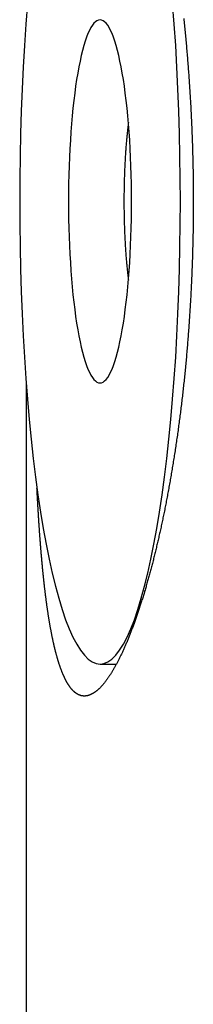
# Model space of a CAD drawing. Extents: x 637 to 3230, y 885 to 2745.
# Tile 40 of 151: x 2025 to 2030, y 1633 to 1664. Entities that reach past the tile are written whole.
import ezdxf

# ---------------------------------------------------------------- set-up
doc = ezdxf.new("R2010")
doc.units = 0
doc.layers.add('KF_GRAVIS_15_LEFT', color=7, linetype='CONTINUOUS')

# ---------------------------------------------------------------- blocks, each defined once
blk = doc.blocks.new('*U13')
at = {"layer": 'KF_GRAVIS_15_LEFT'}
for p, q in [((-191.5946, -600.6962), (-191.5946, -656)), ((-189.2791, -609.5), (-188.7867, -609.5))]:
    blk.add_line(p, q, dxfattribs=at)
for points in [[(-186.657, -589.267, 0), (-186.652, -589.32, 0), (-186.646, -589.373, 0), (-186.641, -589.425, 0), (-186.635, -589.478, 0), (-186.63, -589.531, 0), (-186.624, -589.584, 0), (-186.619, -589.637, 0), (-186.614, -589.69, 0), (-186.609, -589.743, 0), (-186.604, -589.796, 0), (-186.598, -589.849, 0), (-186.593, -589.902, 0), (-186.588, -589.955, 0), (-186.584, -590.009, 0), (-186.579, -590.062, 0), (-186.574, -590.116, 0), (-186.569, -590.169, 0), (-186.564, -590.223, 0), (-186.56, -590.276, 0), (-186.555, -590.33, 0), (-186.55, -590.384, 0), (-186.546, -590.437, 0), (-186.542, -590.491, 0), (-186.537, -590.545, 0), (-186.533, -590.599, 0), (-186.528, -590.653, 0), (-186.524, -590.707, 0), (-186.52, -590.761, 0), (-186.516, -590.815, 0), (-186.512, -590.869, 0), (-186.508, -590.923, 0), (-186.504, -590.977, 0), (-186.5, -591.031, 0), (-186.496, -591.086, 0), (-186.492, -591.14, 0), (-186.488, -591.194, 0), (-186.485, -591.248, 0), (-186.481, -591.303, 0), (-186.477, -591.357, 0), (-186.474, -591.411, 0), (-186.47, -591.466, 0), (-186.467, -591.52, 0), (-186.463, -591.574, 0), (-186.46, -591.629, 0), (-186.457, -591.683, 0), (-186.454, -591.737, 0), (-186.45, -591.792, 0), (-186.447, -591.846, 0), (-186.444, -591.901, 0), (-186.441, -591.955, 0), (-186.438, -592.01, 0), (-186.435, -592.064, 0), (-186.432, -592.119, 0), (-186.43, -592.173, 0), (-186.427, -592.228, 0), (-186.424, -592.282, 0), (-186.421, -592.337, 0), (-186.419, -592.391, 0), (-186.416, -592.446, 0), (-186.414, -592.5, 0), (-186.411, -592.554, 0), (-186.409, -592.609, 0), (-186.407, -592.663, 0), (-186.404, -592.718, 0), (-186.402, -592.772, 0), (-186.4, -592.827, 0), (-186.398, -592.881, 0), (-186.396, -592.935, 0), (-186.394, -592.99, 0), (-186.392, -593.044, 0), (-186.39, -593.098, 0), (-186.388, -593.153, 0), (-186.386, -593.207, 0), (-186.384, -593.261, 0), (-186.383, -593.315, 0), (-186.381, -593.369, 0), (-186.379, -593.424, 0), (-186.378, -593.478, 0), (-186.376, -593.532, 0), (-186.375, -593.586, 0), (-186.373, -593.64, 0), (-186.372, -593.694, 0), (-186.371, -593.748, 0), (-186.37, -593.802, 0), (-186.368, -593.855, 0), (-186.367, -593.909, 0), (-186.366, -593.963, 0), (-186.365, -594.017, 0), (-186.364, -594.071, 0), (-186.363, -594.124, 0), (-186.362, -594.178, 0), (-186.362, -594.231, 0), (-186.361, -594.285, 0), (-186.36, -594.338, 0), (-186.36, -594.392, 0), (-186.359, -594.445, 0), (-186.358, -594.498, 0), (-186.358, -594.551, 0), (-186.358, -594.605, 0), (-186.357, -594.658, 0), (-186.357, -594.711, 0), (-186.357, -594.764, 0), (-186.356, -594.817, 0), (-186.356, -594.869, 0), (-186.356, -594.922, 0), (-186.356, -594.975, 0), (-186.356, -595.027, 0), (-186.356, -595.08, 0), (-186.356, -595.133, 0), (-186.356, -595.186, 0), (-186.357, -595.239, 0), (-186.357, -595.292, 0), (-186.357, -595.345, 0), (-186.358, -595.398, 0), (-186.358, -595.451, 0), (-186.358, -595.504, 0), (-186.359, -595.558, 0), (-186.36, -595.611, 0), (-186.36, -595.664, 0), (-186.361, -595.718, 0), (-186.362, -595.771, 0), (-186.363, -595.825, 0), (-186.363, -595.878, 0), (-186.364, -595.932, 0), (-186.365, -595.986, 0), (-186.366, -596.04, 0), (-186.367, -596.093, 0), (-186.368, -596.147, 0), (-186.37, -596.201, 0), (-186.371, -596.255, 0), (-186.372, -596.309, 0), (-186.373, -596.363, 0), (-186.375, -596.417, 0), (-186.376, -596.471, 0), (-186.378, -596.525, 0), (-186.379, -596.58, 0), (-186.381, -596.634, 0), (-186.383, -596.688, 0), (-186.384, -596.742, 0), (-186.386, -596.796, 0), (-186.388, -596.851, 0), (-186.39, -596.905, 0), (-186.392, -596.959, 0), (-186.394, -597.014, 0), (-186.396, -597.068, 0), (-186.398, -597.123, 0), (-186.4, -597.177, 0), (-186.402, -597.232, 0), (-186.404, -597.286, 0), (-186.407, -597.34, 0), (-186.409, -597.395, 0), (-186.411, -597.449, 0), (-186.414, -597.504, 0), (-186.416, -597.558, 0), (-186.419, -597.613, 0), (-186.422, -597.668, 0), (-186.424, -597.722, 0), (-186.427, -597.777, 0), (-186.43, -597.831, 0), (-186.433, -597.886, 0), (-186.435, -597.94, 0), (-186.438, -597.995, 0), (-186.441, -598.049, 0), (-186.444, -598.104, 0), (-186.447, -598.158, 0), (-186.451, -598.213, 0), (-186.454, -598.267, 0), (-186.457, -598.322, 0), (-186.46, -598.376, 0), (-186.464, -598.431, 0), (-186.467, -598.485, 0), (-186.471, -598.54, 0), (-186.474, -598.594, 0), (-186.478, -598.649, 0), (-186.481, -598.703, 0), (-186.485, -598.757, 0), (-186.489, -598.812, 0), (-186.492, -598.866, 0), (-186.496, -598.92, 0), (-186.5, -598.974, 0), (-186.504, -599.029, 0), (-186.508, -599.083, 0), (-186.512, -599.137, 0), (-186.516, -599.191, 0), (-186.52, -599.245, 0), (-186.525, -599.299, 0), (-186.529, -599.353, 0), (-186.533, -599.407, 0), (-186.538, -599.461, 0), (-186.542, -599.515, 0), (-186.546, -599.569, 0), (-186.551, -599.623, 0), (-186.556, -599.676, 0), (-186.56, -599.73, 0), (-186.565, -599.784, 0), (-186.57, -599.837, 0), (-186.574, -599.891, 0), (-186.579, -599.945, 0), (-186.584, -599.998, 0), (-186.589, -600.051, 0), (-186.594, -600.105, 0), (-186.599, -600.158, 0), (-186.604, -600.211, 0), (-186.609, -600.264, 0), (-186.615, -600.317, 0), (-186.62, -600.371, 0), (-186.625, -600.424, 0), (-186.63, -600.476, 0), (-186.636, -600.529, 0), (-186.641, -600.582, 0), (-186.647, -600.635, 0), (-186.652, -600.687, 0), (-186.658, -600.74, 0), (-186.664, -600.792, 0), (-186.669, -600.845, 0), (-186.675, -600.897, 0), (-186.681, -600.949, 0), (-186.687, -601.002, 0), (-186.693, -601.054, 0), (-186.699, -601.106, 0), (-186.705, -601.158, 0), (-186.711, -601.209, 0), (-186.717, -601.261, 0), (-186.723, -601.313, 0), (-186.73, -601.364, 0), (-186.736, -601.416, 0), (-186.742, -601.467, 0), (-186.748, -601.519, 0), (-186.755, -601.57, 0), (-186.761, -601.621, 0), (-186.768, -601.672, 0), (-186.774, -601.723, 0), (-186.781, -601.774, 0), (-186.788, -601.825, 0), (-186.794, -601.875, 0), (-186.801, -601.926, 0), (-186.808, -601.976, 0), (-186.815, -602.027, 0), (-186.821, -602.077, 0), (-186.828, -602.127, 0), (-186.835, -602.177, 0), (-186.842, -602.227, 0), (-186.849, -602.277, 0), (-186.856, -602.327, 0), (-186.863, -602.377, 0), (-186.87, -602.426, 0), (-186.878, -602.476, 0), (-186.885, -602.525, 0), (-186.892, -602.574, 0), (-186.899, -602.623, 0), (-186.907, -602.672, 0), (-186.914, -602.721, 0), (-186.922, -602.77, 0), (-186.929, -602.819, 0), (-186.936, -602.867, 0), (-186.944, -602.916, 0), (-186.952, -602.964, 0), (-186.959, -603.012, 0), (-186.967, -603.06, 0), (-186.974, -603.108, 0), (-186.982, -603.156, 0), (-186.99, -603.204, 0), (-186.998, -603.252, 0), (-187.005, -603.299, 0), (-187.013, -603.346, 0), (-187.021, -603.394, 0), (-187.029, -603.441, 0), (-187.037, -603.488, 0), (-187.045, -603.535, 0), (-187.053, -603.581, 0), (-187.061, -603.628, 0), (-187.069, -603.674, 0), (-187.077, -603.721, 0), (-187.085, -603.767, 0), (-187.093, -603.813, 0), (-187.101, -603.859, 0), (-187.11, -603.904, 0), (-187.118, -603.95, 0), (-187.126, -603.996, 0), (-187.134, -604.041, 0), (-187.143, -604.086, 0), (-187.151, -604.131, 0), (-187.16, -604.176, 0), (-187.168, -604.221, 0), (-187.176, -604.265, 0), (-187.185, -604.31, 0), (-187.193, -604.354, 0), (-187.202, -604.398, 0), (-187.21, -604.443, 0), (-187.219, -604.486, 0), (-187.227, -604.53, 0), (-187.236, -604.574, 0), (-187.245, -604.617, 0), (-187.253, -604.66, 0), (-187.262, -604.704, 0), (-187.271, -604.746, 0), (-187.279, -604.789, 0), (-187.288, -604.832, 0), (-187.297, -604.874, 0), (-187.306, -604.917, 0), (-187.315, -604.959, 0), (-187.323, -605.001, 0), (-187.332, -605.043, 0), (-187.341, -605.084, 0), (-187.35, -605.126, 0), (-187.359, -605.167, 0), (-187.368, -605.208, 0), (-187.377, -605.249, 0), (-187.386, -605.29, 0), (-187.395, -605.331, 0), (-187.404, -605.371, 0), (-187.413, -605.412, 0), (-187.422, -605.452, 0), (-187.431, -605.492, 0), (-187.44, -605.532, 0), (-187.449, -605.571, 0), (-187.458, -605.611, 0), (-187.467, -605.65, 0), (-187.476, -605.689, 0), (-187.486, -605.728, 0), (-187.495, -605.767, 0), (-187.504, -605.806, 0), (-187.513, -605.845, 0), (-187.523, -605.884, 0), (-187.532, -605.923, 0), (-187.542, -605.961, 0), (-187.551, -606, 0), (-187.56, -606.038, 0), (-187.57, -606.077, 0), (-187.579, -606.115, 0), (-187.589, -606.153, 0), (-187.599, -606.191, 0), (-187.608, -606.229, 0), (-187.618, -606.267, 0), (-187.628, -606.305, 0), (-187.637, -606.343, 0), (-187.647, -606.38, 0), (-187.657, -606.418, 0), (-187.667, -606.455, 0), (-187.677, -606.493, 0), (-187.687, -606.53, 0), (-187.696, -606.567, 0), (-187.706, -606.604, 0), (-187.716, -606.641, 0), (-187.726, -606.677, 0), (-187.736, -606.714, 0), (-187.746, -606.751, 0), (-187.757, -606.787, 0), (-187.767, -606.823, 0), (-187.777, -606.859, 0), (-187.787, -606.895, 0), (-187.797, -606.931, 0), (-187.807, -606.967, 0), (-187.818, -607.003, 0), (-187.828, -607.038, 0), (-187.838, -607.074, 0), (-187.848, -607.109, 0), (-187.859, -607.144, 0), (-187.869, -607.179, 0), (-187.88, -607.214, 0), (-187.89, -607.249, 0), (-187.9, -607.284, 0), (-187.911, -607.318, 0), (-187.921, -607.353, 0), (-187.932, -607.387, 0), (-187.942, -607.421, 0), (-187.953, -607.455, 0), (-187.964, -607.489, 0), (-187.974, -607.522, 0), (-187.985, -607.556, 0), (-187.995, -607.589, 0), (-188.006, -607.622, 0), (-188.017, -607.656, 0), (-188.027, -607.688, 0), (-188.038, -607.721, 0), (-188.049, -607.754, 0), (-188.06, -607.786, 0), (-188.07, -607.819, 0), (-188.081, -607.851, 0), (-188.092, -607.883, 0), (-188.103, -607.914, 0), (-188.114, -607.946, 0), (-188.124, -607.978, 0), (-188.135, -608.009, 0), (-188.146, -608.04, 0), (-188.157, -608.071, 0), (-188.168, -608.102, 0), (-188.179, -608.133, 0), (-188.19, -608.163, 0), (-188.201, -608.194, 0), (-188.212, -608.224, 0), (-188.223, -608.254, 0), (-188.234, -608.284, 0), (-188.245, -608.313, 0), (-188.256, -608.343, 0), (-188.267, -608.372, 0), (-188.278, -608.401, 0), (-188.289, -608.43, 0), (-188.3, -608.459, 0), (-188.311, -608.488, 0), (-188.322, -608.516, 0), (-188.333, -608.545, 0), (-188.344, -608.573, 0), (-188.355, -608.601, 0), (-188.366, -608.628, 0), (-188.377, -608.656, 0), (-188.388, -608.683, 0), (-188.4, -608.711, 0), (-188.411, -608.738, 0), (-188.422, -608.764, 0), (-188.433, -608.791, 0), (-188.444, -608.818, 0), (-188.455, -608.844, 0), (-188.466, -608.87, 0), (-188.477, -608.896, 0), (-188.489, -608.922, 0), (-188.5, -608.947, 0), (-188.511, -608.972, 0), (-188.522, -608.998, 0), (-188.533, -609.022, 0), (-188.544, -609.047, 0), (-188.556, -609.072, 0), (-188.567, -609.096, 0), (-188.578, -609.12, 0), (-188.589, -609.144, 0), (-188.6, -609.168, 0), (-188.611, -609.192, 0), (-188.623, -609.215, 0), (-188.634, -609.238, 0), (-188.645, -609.261, 0), (-188.656, -609.284, 0), (-188.667, -609.306, 0), (-188.678, -609.329, 0), (-188.69, -609.351, 0), (-188.701, -609.373, 0), (-188.712, -609.395, 0), (-188.723, -609.416, 0), (-188.734, -609.438, 0), (-188.745, -609.459, 0), (-188.756, -609.48, 0), (-188.767, -609.5, 0), (-188.779, -609.521, 0), (-188.79, -609.541, 0), (-188.801, -609.561, 0), (-188.812, -609.581, 0), (-188.823, -609.601, 0), (-188.834, -609.621, 0), (-188.845, -609.64, 0), (-188.856, -609.659, 0), (-188.867, -609.678, 0), (-188.878, -609.696, 0), (-188.889, -609.715, 0), (-188.9, -609.733, 0), (-188.911, -609.751, 0), (-188.922, -609.769, 0), (-188.933, -609.787, 0), (-188.944, -609.804, 0), (-188.955, -609.821, 0), (-188.966, -609.838, 0), (-188.977, -609.855, 0), (-188.988, -609.872, 0), (-188.999, -609.888, 0), (-189.01, -609.904, 0), (-189.021, -609.92, 0), (-189.032, -609.936, 0), (-189.043, -609.951, 0), (-189.054, -609.967, 0), (-189.065, -609.982, 0), (-189.075, -609.997, 0), (-189.086, -610.011, 0), (-189.097, -610.026, 0), (-189.108, -610.04, 0), (-189.119, -610.054, 0), (-189.129, -610.068, 0), (-189.14, -610.081, 0), (-189.151, -610.095, 0), (-189.162, -610.108, 0), (-189.172, -610.121, 0), (-189.183, -610.133, 0), (-189.194, -610.146, 0), (-189.204, -610.158, 0), (-189.215, -610.17, 0), (-189.226, -610.182, 0), (-189.236, -610.194, 0), (-189.247, -610.205, 0), (-189.257, -610.216, 0), (-189.268, -610.227, 0), (-189.278, -610.238, 0), (-189.289, -610.248, 0), (-189.299, -610.259, 0), (-189.31, -610.269, 0), (-189.32, -610.278, 0), (-189.33, -610.288, 0), (-189.341, -610.297, 0), (-189.351, -610.307, 0), (-189.361, -610.316, 0), (-189.372, -610.324, 0), (-189.382, -610.333, 0), (-189.392, -610.341, 0), (-189.403, -610.349, 0), (-189.413, -610.357, 0), (-189.423, -610.365, 0), (-189.433, -610.372, 0), (-189.443, -610.38, 0), (-189.453, -610.387, 0), (-189.463, -610.393, 0), (-189.473, -610.4, 0), (-189.484, -610.406, 0), (-189.494, -610.413, 0), (-189.504, -610.419, 0), (-189.513, -610.424, 0), (-189.523, -610.43, 0), (-189.533, -610.435, 0), (-189.543, -610.44, 0), (-189.553, -610.445, 0), (-189.563, -610.45, 0), (-189.573, -610.454, 0), (-189.582, -610.459, 0), (-189.592, -610.463, 0), (-189.602, -610.466, 0), (-189.612, -610.47, 0), (-189.621, -610.474, 0), (-189.631, -610.477, 0), (-189.64, -610.48, 0), (-189.65, -610.483, 0), (-189.66, -610.485, 0), (-189.669, -610.488, 0), (-189.678, -610.49, 0), (-189.688, -610.492, 0), (-189.697, -610.493, 0), (-189.707, -610.495, 0), (-189.716, -610.496, 0), (-189.725, -610.497, 0), (-189.735, -610.498, 0), (-189.744, -610.499, 0), (-189.753, -610.5, 0), (-189.762, -610.5, 0), (-189.772, -610.5, 0)], [(-191.555, -588.8, 0), (-191.605, -589.451, 0), (-191.65, -590.115, 0), (-191.689, -590.791, 0), (-191.722, -591.477, 0), (-191.749, -592.171, 0), (-191.77, -592.872, 0), (-191.785, -593.579, 0), (-191.794, -594.289, 0), (-191.797, -595, 0), (-191.794, -595.711, 0), (-191.785, -596.421, 0), (-191.77, -597.128, 0), (-191.749, -597.829, 0), (-191.722, -598.523, 0), (-191.689, -599.209, 0), (-191.65, -599.885, 0), (-191.605, -600.549, 0), (-191.555, -601.2, 0), (-191.5, -601.835, 0), (-191.439, -602.454, 0), (-191.373, -603.056, 0), (-191.301, -603.638, 0), (-191.225, -604.199, 0), (-191.145, -604.738, 0), (-191.06, -605.253, 0), (-190.97, -605.744, 0), (-190.876, -606.209, 0), (-190.779, -606.647, 0), (-190.678, -607.056, 0), (-190.574, -607.437, 0), (-190.466, -607.788, 0), (-190.356, -608.108, 0), (-190.243, -608.396, 0), (-190.127, -608.652, 0), (-190.01, -608.876, 0), (-189.891, -609.065, 0), (-189.77, -609.221, 0), (-189.649, -609.343, 0), (-189.526, -609.43, 0), (-189.403, -609.483, 0), (-189.279, -609.5, 0), (-189.156, -609.483, 0), (-189.032, -609.43, 0), (-188.91, -609.343, 0), (-188.788, -609.221, 0), (-188.667, -609.065, 0), (-188.548, -608.876, 0), (-188.431, -608.652, 0), (-188.316, -608.396, 0), (-188.203, -608.108, 0), (-188.092, -607.788, 0), (-187.985, -607.437, 0), (-187.88, -607.056, 0), (-187.779, -606.647, 0), (-187.682, -606.209, 0), (-187.588, -605.744, 0), (-187.499, -605.253, 0), (-187.413, -604.738, 0), (-187.333, -604.199, 0), (-187.257, -603.638, 0), (-187.186, -603.056, 0), (-187.119, -602.454, 0), (-187.059, -601.835, 0), (-187.003, -601.2, 0), (-186.953, -600.549, 0), (-186.908, -599.885, 0), (-186.87, -599.209, 0), (-186.837, -598.523, 0), (-186.81, -597.829, 0), (-186.788, -597.128, 0), (-186.773, -596.421, 0), (-186.764, -595.711, 0), (-186.761, -595, 0), (-186.764, -594.289, 0), (-186.773, -593.579, 0), (-186.788, -592.872, 0), (-186.81, -592.171, 0), (-186.837, -591.477, 0), (-186.87, -590.791, 0), (-186.908, -590.115, 0), (-186.953, -589.451, 0), (-187.003, -588.8, 0)], [(-189.279, -589.312, 0), (-189.328, -589.319, 0), (-189.376, -589.339, 0), (-189.424, -589.374, 0), (-189.472, -589.421, 0), (-189.519, -589.482, 0), (-189.566, -589.557, 0), (-189.612, -589.644, 0), (-189.657, -589.745, 0), (-189.701, -589.858, 0), (-189.745, -589.984, 0), (-189.787, -590.121, 0), (-189.828, -590.271, 0), (-189.867, -590.431, 0), (-189.906, -590.603, 0), (-189.942, -590.785, 0), (-189.978, -590.978, 0), (-190.011, -591.18, 0), (-190.043, -591.392, 0), (-190.072, -591.612, 0), (-190.1, -591.84, 0), (-190.126, -592.076, 0), (-190.15, -592.319, 0), (-190.172, -592.568, 0), (-190.192, -592.823, 0), (-190.209, -593.084, 0), (-190.224, -593.349, 0), (-190.237, -593.618, 0), (-190.248, -593.89, 0), (-190.256, -594.165, 0), (-190.262, -594.442, 0), (-190.266, -594.721, 0), (-190.267, -595, 0), (-190.266, -595.279, 0), (-190.262, -595.558, 0), (-190.256, -595.835, 0), (-190.248, -596.11, 0), (-190.237, -596.382, 0), (-190.224, -596.651, 0), (-190.209, -596.916, 0), (-190.192, -597.177, 0), (-190.172, -597.432, 0), (-190.15, -597.681, 0), (-190.126, -597.924, 0), (-190.1, -598.16, 0), (-190.072, -598.388, 0), (-190.043, -598.608, 0), (-190.011, -598.82, 0), (-189.978, -599.022, 0), (-189.942, -599.215, 0), (-189.906, -599.397, 0), (-189.867, -599.569, 0), (-189.828, -599.729, 0), (-189.787, -599.879, 0), (-189.745, -600.016, 0), (-189.701, -600.142, 0), (-189.657, -600.255, 0), (-189.612, -600.355, 0), (-189.566, -600.443, 0), (-189.519, -600.518, 0), (-189.472, -600.579, 0), (-189.424, -600.626, 0), (-189.376, -600.661, 0), (-189.328, -600.681, 0), (-189.279, -600.688, 0), (-189.231, -600.681, 0), (-189.182, -600.661, 0), (-189.134, -600.626, 0), (-189.086, -600.579, 0), (-189.039, -600.518, 0), (-188.992, -600.443, 0), (-188.946, -600.355, 0), (-188.901, -600.255, 0), (-188.857, -600.142, 0), (-188.813, -600.016, 0), (-188.771, -599.879, 0), (-188.73, -599.729, 0), (-188.691, -599.569, 0), (-188.653, -599.397, 0), (-188.616, -599.215, 0), (-188.581, -599.022, 0), (-188.547, -598.82, 0), (-188.516, -598.608, 0), (-188.486, -598.388, 0), (-188.458, -598.16, 0), (-188.432, -597.924, 0), (-188.408, -597.681, 0), (-188.386, -597.432, 0), (-188.367, -597.177, 0), (-188.349, -596.916, 0), (-188.334, -596.651, 0), (-188.321, -596.382, 0), (-188.31, -596.11, 0), (-188.302, -595.835, 0), (-188.296, -595.558, 0), (-188.293, -595.279, 0), (-188.291, -595, 0), (-188.293, -594.721, 0), (-188.296, -594.442, 0), (-188.302, -594.165, 0), (-188.31, -593.89, 0), (-188.321, -593.618, 0), (-188.334, -593.349, 0), (-188.349, -593.084, 0), (-188.367, -592.823, 0), (-188.386, -592.568, 0), (-188.408, -592.319, 0), (-188.432, -592.076, 0), (-188.458, -591.84, 0), (-188.486, -591.612, 0), (-188.516, -591.392, 0), (-188.547, -591.18, 0), (-188.581, -590.978, 0), (-188.616, -590.785, 0), (-188.653, -590.603, 0), (-188.691, -590.431, 0), (-188.73, -590.271, 0), (-188.771, -590.121, 0), (-188.813, -589.984, 0), (-188.857, -589.858, 0), (-188.901, -589.745, 0), (-188.946, -589.644, 0), (-188.992, -589.557, 0), (-189.039, -589.482, 0), (-189.086, -589.421, 0), (-189.134, -589.374, 0), (-189.182, -589.339, 0), (-189.231, -589.319, 0), (-189.279, -589.312, 0)], [(-188.389, -592.531, 0), (-188.393, -592.564, 0), (-188.398, -592.598, 0), (-188.402, -592.632, 0), (-188.406, -592.666, 0), (-188.41, -592.7, 0), (-188.414, -592.735, 0), (-188.417, -592.77, 0), (-188.421, -592.805, 0), (-188.425, -592.84, 0), (-188.429, -592.876, 0), (-188.432, -592.911, 0), (-188.436, -592.947, 0), (-188.439, -592.983, 0), (-188.443, -593.019, 0), (-188.446, -593.056, 0), (-188.449, -593.093, 0), (-188.453, -593.129, 0), (-188.456, -593.166, 0), (-188.459, -593.204, 0), (-188.462, -593.241, 0), (-188.465, -593.278, 0), (-188.468, -593.316, 0), (-188.471, -593.354, 0), (-188.473, -593.392, 0), (-188.476, -593.43, 0), (-188.479, -593.469, 0), (-188.481, -593.507, 0), (-188.484, -593.546, 0), (-188.486, -593.584, 0), (-188.489, -593.623, 0), (-188.491, -593.662, 0), (-188.493, -593.701, 0), (-188.495, -593.741, 0), (-188.498, -593.78, 0), (-188.5, -593.82, 0), (-188.502, -593.859, 0), (-188.504, -593.899, 0), (-188.505, -593.939, 0), (-188.507, -593.979, 0), (-188.509, -594.019, 0), (-188.511, -594.059, 0), (-188.512, -594.099, 0), (-188.514, -594.14, 0), (-188.515, -594.18, 0), (-188.516, -594.221, 0), (-188.518, -594.261, 0), (-188.519, -594.302, 0), (-188.52, -594.343, 0), (-188.521, -594.383, 0), (-188.522, -594.424, 0), (-188.523, -594.465, 0), (-188.524, -594.506, 0), (-188.525, -594.547, 0), (-188.526, -594.588, 0), (-188.526, -594.629, 0), (-188.527, -594.67, 0), (-188.527, -594.711, 0), (-188.528, -594.753, 0), (-188.528, -594.794, 0), (-188.529, -594.835, 0), (-188.529, -594.876, 0), (-188.529, -594.917, 0), (-188.529, -594.959, 0), (-188.529, -595, 0), (-188.529, -595.041, 0), (-188.529, -595.083, 0), (-188.529, -595.124, 0), (-188.529, -595.165, 0), (-188.528, -595.206, 0), (-188.528, -595.247, 0), (-188.527, -595.289, 0), (-188.527, -595.33, 0), (-188.526, -595.371, 0), (-188.526, -595.412, 0), (-188.525, -595.453, 0), (-188.524, -595.494, 0), (-188.523, -595.535, 0), (-188.522, -595.576, 0), (-188.521, -595.617, 0), (-188.52, -595.657, 0), (-188.519, -595.698, 0), (-188.518, -595.739, 0), (-188.516, -595.779, 0), (-188.515, -595.82, 0), (-188.514, -595.86, 0), (-188.512, -595.901, 0), (-188.511, -595.941, 0), (-188.509, -595.981, 0), (-188.507, -596.021, 0), (-188.505, -596.061, 0), (-188.504, -596.101, 0), (-188.502, -596.141, 0), (-188.5, -596.18, 0), (-188.498, -596.22, 0), (-188.495, -596.259, 0), (-188.493, -596.299, 0), (-188.491, -596.338, 0), (-188.489, -596.377, 0), (-188.486, -596.416, 0), (-188.484, -596.454, 0), (-188.481, -596.493, 0), (-188.479, -596.531, 0), (-188.476, -596.57, 0), (-188.473, -596.608, 0), (-188.471, -596.646, 0), (-188.468, -596.684, 0), (-188.465, -596.722, 0), (-188.462, -596.759, 0), (-188.459, -596.796, 0), (-188.456, -596.834, 0), (-188.453, -596.871, 0), (-188.449, -596.907, 0), (-188.446, -596.944, 0), (-188.443, -596.981, 0), (-188.439, -597.017, 0), (-188.436, -597.053, 0), (-188.432, -597.089, 0), (-188.429, -597.124, 0), (-188.425, -597.16, 0), (-188.421, -597.195, 0), (-188.417, -597.23, 0), (-188.414, -597.265, 0), (-188.41, -597.3, 0), (-188.406, -597.334, 0), (-188.402, -597.368, 0), (-188.398, -597.402, 0), (-188.393, -597.436, 0), (-188.389, -597.469, 0)], [(-189.772, -610.5, 0), (-189.778, -610.5, 0), (-189.784, -610.5, 0), (-189.79, -610.5, 0), (-189.796, -610.499, 0), (-189.802, -610.499, 0), (-189.809, -610.498, 0), (-189.815, -610.498, 0), (-189.821, -610.497, 0), (-189.827, -610.496, 0), (-189.833, -610.495, 0), (-189.839, -610.494, 0), (-189.845, -610.493, 0), (-189.851, -610.492, 0), (-189.857, -610.491, 0), (-189.864, -610.489, 0), (-189.87, -610.488, 0), (-189.876, -610.486, 0), (-189.882, -610.485, 0), (-189.888, -610.483, 0), (-189.894, -610.481, 0), (-189.9, -610.479, 0), (-189.906, -610.477, 0), (-189.912, -610.475, 0), (-189.918, -610.473, 0), (-189.924, -610.47, 0), (-189.93, -610.468, 0), (-189.936, -610.465, 0), (-189.942, -610.463, 0), (-189.948, -610.46, 0), (-189.954, -610.457, 0), (-189.96, -610.454, 0), (-189.966, -610.451, 0), (-189.972, -610.448, 0), (-189.978, -610.445, 0), (-189.984, -610.442, 0), (-189.99, -610.438, 0), (-189.995, -610.435, 0), (-190.001, -610.431, 0), (-190.007, -610.428, 0), (-190.013, -610.424, 0), (-190.019, -610.42, 0), (-190.025, -610.416, 0), (-190.031, -610.412, 0), (-190.037, -610.408, 0), (-190.042, -610.404, 0), (-190.048, -610.399, 0), (-190.054, -610.395, 0), (-190.06, -610.39, 0), (-190.066, -610.385, 0), (-190.071, -610.381, 0), (-190.077, -610.376, 0), (-190.083, -610.371, 0), (-190.089, -610.366, 0), (-190.094, -610.361, 0), (-190.1, -610.355, 0), (-190.106, -610.35, 0), (-190.112, -610.345, 0), (-190.117, -610.339, 0), (-190.123, -610.333, 0), (-190.129, -610.328, 0), (-190.134, -610.322, 0), (-190.14, -610.316, 0), (-190.146, -610.31, 0), (-190.151, -610.304, 0), (-190.157, -610.297, 0), (-190.162, -610.291, 0), (-190.168, -610.285, 0), (-190.174, -610.278, 0), (-190.179, -610.272, 0), (-190.185, -610.265, 0), (-190.19, -610.258, 0), (-190.196, -610.251, 0), (-190.201, -610.244, 0), (-190.207, -610.237, 0), (-190.212, -610.23, 0), (-190.218, -610.222, 0), (-190.223, -610.215, 0), (-190.229, -610.207, 0), (-190.234, -610.2, 0), (-190.24, -610.192, 0), (-190.245, -610.184, 0), (-190.251, -610.176, 0), (-190.256, -610.168, 0), (-190.261, -610.16, 0), (-190.267, -610.152, 0), (-190.272, -610.143, 0), (-190.277, -610.135, 0), (-190.283, -610.126, 0), (-190.288, -610.118, 0), (-190.293, -610.109, 0), (-190.299, -610.1, 0), (-190.304, -610.091, 0), (-190.309, -610.082, 0), (-190.315, -610.073, 0), (-190.32, -610.064, 0), (-190.325, -610.054, 0), (-190.33, -610.045, 0), (-190.335, -610.035, 0), (-190.341, -610.026, 0), (-190.346, -610.016, 0), (-190.351, -610.006, 0), (-190.356, -609.996, 0), (-190.361, -609.986, 0), (-190.366, -609.976, 0), (-190.372, -609.966, 0), (-190.377, -609.955, 0), (-190.382, -609.945, 0), (-190.387, -609.934, 0), (-190.392, -609.924, 0), (-190.397, -609.913, 0), (-190.402, -609.902, 0), (-190.407, -609.891, 0), (-190.412, -609.88, 0), (-190.417, -609.869, 0), (-190.422, -609.858, 0), (-190.427, -609.847, 0), (-190.432, -609.835, 0), (-190.437, -609.824, 0), (-190.442, -609.812, 0), (-190.447, -609.8, 0), (-190.452, -609.788, 0), (-190.457, -609.777, 0), (-190.461, -609.765, 0), (-190.466, -609.753, 0), (-190.471, -609.74, 0), (-190.476, -609.728, 0), (-190.481, -609.716, 0), (-190.486, -609.703, 0), (-190.49, -609.691, 0), (-190.495, -609.678, 0), (-190.5, -609.665, 0), (-190.505, -609.652, 0), (-190.509, -609.639, 0), (-190.514, -609.626, 0), (-190.519, -609.613, 0), (-190.524, -609.6, 0), (-190.528, -609.587, 0), (-190.533, -609.573, 0), (-190.538, -609.56, 0), (-190.542, -609.546, 0), (-190.547, -609.532, 0), (-190.551, -609.519, 0), (-190.556, -609.505, 0), (-190.561, -609.491, 0), (-190.565, -609.477, 0), (-190.57, -609.463, 0), (-190.574, -609.448, 0), (-190.579, -609.434, 0), (-190.583, -609.419, 0), (-190.588, -609.405, 0), (-190.592, -609.39, 0), (-190.597, -609.376, 0), (-190.601, -609.361, 0), (-190.606, -609.346, 0), (-190.61, -609.331, 0), (-190.614, -609.316, 0), (-190.619, -609.3, 0), (-190.623, -609.285, 0), (-190.627, -609.27, 0), (-190.632, -609.254, 0), (-190.636, -609.239, 0), (-190.64, -609.223, 0), (-190.645, -609.207, 0), (-190.649, -609.192, 0), (-190.653, -609.176, 0), (-190.657, -609.16, 0), (-190.662, -609.143, 0), (-190.666, -609.127, 0), (-190.67, -609.111, 0), (-190.674, -609.095, 0), (-190.679, -609.078, 0), (-190.683, -609.062, 0), (-190.687, -609.045, 0), (-190.691, -609.028, 0), (-190.695, -609.011, 0), (-190.699, -608.994, 0), (-190.703, -608.977, 0), (-190.707, -608.96, 0), (-190.711, -608.943, 0), (-190.715, -608.926, 0), (-190.719, -608.908, 0), (-190.723, -608.891, 0), (-190.727, -608.873, 0), (-190.731, -608.856, 0), (-190.735, -608.838, 0), (-190.739, -608.82, 0), (-190.743, -608.802, 0), (-190.747, -608.784, 0), (-190.751, -608.766, 0), (-190.755, -608.748, 0), (-190.759, -608.73, 0), (-190.763, -608.712, 0), (-190.767, -608.693, 0), (-190.77, -608.675, 0), (-190.774, -608.656, 0), (-190.778, -608.638, 0), (-190.782, -608.619, 0), (-190.786, -608.6, 0), (-190.789, -608.581, 0), (-190.793, -608.562, 0), (-190.797, -608.543, 0), (-190.801, -608.524, 0), (-190.804, -608.505, 0), (-190.808, -608.486, 0), (-190.812, -608.466, 0), (-190.815, -608.447, 0), (-190.819, -608.427, 0), (-190.823, -608.408, 0), (-190.826, -608.388, 0), (-190.83, -608.368, 0), (-190.833, -608.348, 0), (-190.837, -608.328, 0), (-190.841, -608.308, 0), (-190.844, -608.288, 0), (-190.848, -608.268, 0), (-190.851, -608.248, 0), (-190.855, -608.228, 0), (-190.858, -608.207, 0), (-190.862, -608.187, 0), (-190.865, -608.166, 0), (-190.868, -608.145, 0), (-190.872, -608.125, 0), (-190.875, -608.104, 0), (-190.879, -608.083, 0), (-190.882, -608.062, 0), (-190.885, -608.041, 0), (-190.889, -608.02, 0), (-190.892, -607.999, 0), (-190.896, -607.978, 0), (-190.899, -607.956, 0), (-190.902, -607.935, 0), (-190.905, -607.914, 0), (-190.909, -607.892, 0), (-190.912, -607.87, 0), (-190.915, -607.849, 0), (-190.918, -607.827, 0), (-190.922, -607.805, 0), (-190.925, -607.783, 0), (-190.928, -607.761, 0), (-190.931, -607.739, 0), (-190.934, -607.717, 0), (-190.937, -607.695, 0), (-190.941, -607.673, 0), (-190.944, -607.651, 0), (-190.947, -607.628, 0), (-190.95, -607.606, 0), (-190.953, -607.583, 0), (-190.956, -607.561, 0), (-190.959, -607.538, 0), (-190.962, -607.515, 0), (-190.965, -607.492, 0), (-190.968, -607.47, 0), (-190.971, -607.447, 0), (-190.974, -607.424, 0), (-190.977, -607.401, 0), (-190.98, -607.378, 0), (-190.983, -607.354, 0), (-190.986, -607.331, 0), (-190.989, -607.308, 0), (-190.991, -607.284, 0), (-190.994, -607.261, 0), (-190.997, -607.238, 0), (-191, -607.214, 0), (-191.003, -607.19, 0), (-191.006, -607.167, 0), (-191.008, -607.143, 0), (-191.011, -607.119, 0), (-191.014, -607.095, 0), (-191.017, -607.071, 0), (-191.02, -607.047, 0), (-191.022, -607.023, 0), (-191.025, -606.999, 0), (-191.028, -606.975, 0), (-191.03, -606.951, 0), (-191.033, -606.927, 0), (-191.036, -606.902, 0), (-191.038, -606.878, 0), (-191.041, -606.854, 0), (-191.044, -606.829, 0), (-191.046, -606.804, 0), (-191.049, -606.78, 0), (-191.051, -606.755, 0), (-191.054, -606.731, 0), (-191.057, -606.706, 0), (-191.059, -606.681, 0), (-191.062, -606.656, 0), (-191.064, -606.631, 0), (-191.067, -606.606, 0), (-191.069, -606.581, 0), (-191.072, -606.556, 0), (-191.074, -606.531, 0), (-191.077, -606.506, 0), (-191.079, -606.481, 0), (-191.081, -606.455, 0), (-191.084, -606.43, 0), (-191.086, -606.405, 0), (-191.089, -606.379, 0), (-191.091, -606.354, 0), (-191.093, -606.328, 0), (-191.096, -606.303, 0), (-191.098, -606.277, 0), (-191.1, -606.252, 0), (-191.103, -606.226, 0), (-191.105, -606.2, 0), (-191.107, -606.175, 0), (-191.11, -606.149, 0), (-191.112, -606.123, 0), (-191.114, -606.097, 0), (-191.116, -606.071, 0), (-191.119, -606.045, 0), (-191.121, -606.019, 0), (-191.123, -605.993, 0), (-191.125, -605.967, 0), (-191.127, -605.941, 0), (-191.13, -605.915, 0), (-191.132, -605.888, 0), (-191.134, -605.862, 0), (-191.136, -605.836, 0), (-191.138, -605.81, 0), (-191.14, -605.783, 0), (-191.142, -605.757, 0), (-191.144, -605.73, 0), (-191.147, -605.704, 0), (-191.149, -605.677, 0), (-191.151, -605.651, 0), (-191.153, -605.624, 0), (-191.155, -605.598, 0), (-191.157, -605.571, 0), (-191.159, -605.544, 0), (-191.161, -605.517, 0), (-191.163, -605.49, 0), (-191.165, -605.463, 0), (-191.167, -605.436, 0), (-191.169, -605.409, 0), (-191.171, -605.382, 0), (-191.173, -605.354, 0), (-191.175, -605.327, 0), (-191.176, -605.299, 0), (-191.178, -605.272, 0), (-191.18, -605.244, 0), (-191.182, -605.216, 0), (-191.184, -605.189, 0), (-191.186, -605.161, 0), (-191.188, -605.133, 0), (-191.19, -605.105, 0), (-191.192, -605.077, 0), (-191.193, -605.048, 0), (-191.195, -605.02, 0), (-191.197, -604.992, 0), (-191.199, -604.963, 0), (-191.201, -604.935, 0), (-191.203, -604.906, 0), (-191.204, -604.877, 0), (-191.206, -604.849, 0), (-191.208, -604.82, 0), (-191.21, -604.791, 0), (-191.212, -604.762, 0), (-191.213, -604.733, 0), (-191.215, -604.704, 0), (-191.217, -604.675, 0), (-191.219, -604.646, 0), (-191.22, -604.616, 0), (-191.222, -604.587, 0), (-191.224, -604.557, 0), (-191.225, -604.528, 0), (-191.227, -604.498, 0), (-191.229, -604.469, 0), (-191.231, -604.439, 0), (-191.232, -604.409, 0), (-191.234, -604.379, 0), (-191.236, -604.349, 0), (-191.237, -604.319, 0), (-191.239, -604.289, 0), (-191.24, -604.259, 0), (-191.242, -604.229, 0), (-191.244, -604.199, 0), (-191.245, -604.168, 0), (-191.247, -604.138, 0), (-191.249, -604.107, 0), (-191.25, -604.077, 0), (-191.252, -604.046, 0), (-191.253, -604.016, 0), (-191.255, -603.985, 0)], [(-188.787, -609.5, 0), (-188.787, -609.5, 0), (-188.786, -609.5, 0), (-188.786, -609.5, 0), (-188.786, -609.5, 0), (-188.786, -609.5, 0), (-188.786, -609.5, 0), (-188.786, -609.5, 0), (-188.785, -609.5, 0), (-188.785, -609.5, 0), (-188.785, -609.5, 0), (-188.785, -609.5, 0), (-188.785, -609.5, 0), (-188.785, -609.5, 0), (-188.785, -609.5, 0), (-188.784, -609.5, 0), (-188.784, -609.5, 0), (-188.784, -609.5, 0), (-188.784, -609.5, 0), (-188.784, -609.5, 0), (-188.784, -609.5, 0), (-188.783, -609.5, 0), (-188.783, -609.5, 0), (-188.783, -609.5, 0), (-188.783, -609.5, 0), (-188.783, -609.5, 0), (-188.783, -609.5, 0), (-188.783, -609.5, 0), (-188.782, -609.5, 0), (-188.782, -609.5, 0), (-188.782, -609.5, 0), (-188.782, -609.5, 0), (-188.782, -609.5, 0), (-188.782, -609.5, 0), (-188.781, -609.5, 0), (-188.781, -609.5, 0), (-188.781, -609.5, 0), (-188.781, -609.5, 0), (-188.781, -609.5, 0), (-188.781, -609.5, 0), (-188.781, -609.5, 0), (-188.78, -609.5, 0), (-188.78, -609.5, 0), (-188.78, -609.5, 0), (-188.78, -609.5, 0), (-188.78, -609.5, 0), (-188.78, -609.5, 0), (-188.779, -609.5, 0), (-188.779, -609.5, 0), (-188.779, -609.5, 0), (-188.779, -609.5, 0), (-188.779, -609.5, 0), (-188.779, -609.5, 0), (-188.779, -609.5, 0), (-188.778, -609.5, 0), (-188.778, -609.5, 0), (-188.778, -609.5, 0), (-188.778, -609.5, 0), (-188.778, -609.5, 0), (-188.778, -609.5, 0), (-188.777, -609.5, 0), (-188.777, -609.5, 0), (-188.777, -609.5, 0), (-188.777, -609.5, 0), (-188.777, -609.5, 0), (-188.777, -609.5, 0), (-188.777, -609.5, 0), (-188.776, -609.5, 0), (-188.776, -609.5, 0), (-188.776, -609.5, 0), (-188.776, -609.5, 0), (-188.776, -609.5, 0), (-188.776, -609.5, 0), (-188.775, -609.5, 0), (-188.775, -609.5, 0), (-188.775, -609.5, 0), (-188.775, -609.5, 0), (-188.775, -609.5, 0), (-188.775, -609.5, 0), (-188.774, -609.5, 0), (-188.774, -609.5, 0), (-188.774, -609.5, 0), (-188.774, -609.5, 0), (-188.774, -609.5, 0), (-188.774, -609.5, 0), (-188.774, -609.5, 0), (-188.773, -609.5, 0), (-188.773, -609.5, 0), (-188.773, -609.5, 0), (-188.773, -609.5, 0), (-188.773, -609.5, 0), (-188.773, -609.5, 0), (-188.772, -609.5, 0), (-188.772, -609.5, 0), (-188.772, -609.5, 0), (-188.772, -609.5, 0), (-188.772, -609.5, 0), (-188.772, -609.5, 0), (-188.772, -609.5, 0), (-188.771, -609.5, 0), (-188.771, -609.5, 0), (-188.771, -609.5, 0), (-188.771, -609.5, 0), (-188.771, -609.5, 0), (-188.771, -609.5, 0), (-188.77, -609.5, 0), (-188.77, -609.5, 0), (-188.77, -609.5, 0), (-188.77, -609.5, 0), (-188.77, -609.5, 0), (-188.77, -609.5, 0), (-188.77, -609.5, 0), (-188.769, -609.5, 0), (-188.769, -609.5, 0), (-188.769, -609.5, 0), (-188.769, -609.5, 0), (-188.769, -609.5, 0), (-188.769, -609.5, 0), (-188.768, -609.5, 0), (-188.768, -609.5, 0), (-188.768, -609.5, 0), (-188.768, -609.5, 0), (-188.768, -609.5, 0), (-188.768, -609.5, 0), (-188.768, -609.5, 0), (-188.767, -609.5, 0), (-188.767, -609.5, 0), (-188.767, -609.5, 0), (-188.767, -609.5, 0)]]:
    blk.add_polyline3d(points, dxfattribs=at)

msp = doc.modelspace()

# ---------------------------------------------------------------- block references
at = {"layer": 'KF_GRAVIS_15_LEFT'}
msp.add_blockref('*U13', (2216.566, 2253.101), dxfattribs=at)

doc.saveas('drawing.dxf')
